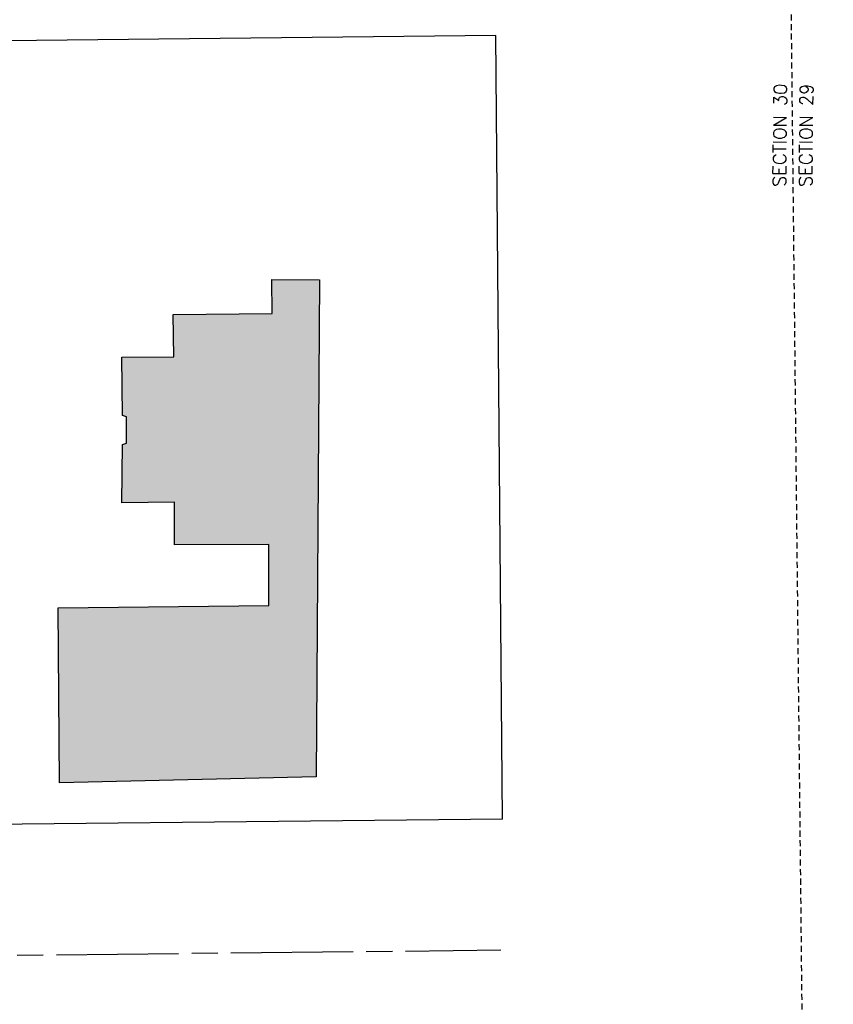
# Model space of a CAD drawing. Extents: x 2300122 to 2305194, y 360020 to 364238.
# Tile 54 of 93: x 2301882 to 2302068, y 361800 to 362025. Entities that reach past the tile are written whole.
import ezdxf
from ezdxf.enums import TextEntityAlignment as Align

# ---------------------------------------------------------------- set-up
doc = ezdxf.new("R2010")
doc.units = 0
doc.header["$LTSCALE"] = 20
doc.header["$MEASUREMENT"] = 0
for name, pattern in [('CL', [2, 0.3, -0.15, 1.4, -0.15]), ('OhDOT_USTN2', [0.11, 0.069, -0.041]), ('rowex', [0])]:
    doc.linetypes.add(name, pattern=pattern)
for name, color, linetype in [('BD_X_Building', 231, 'Continuous'), ('DV_X_Section_VMS_Line', 6, 'OhDOT_USTN2'), ('DV_X_Text', 7, 'Continuous'), ('RW_X_CL', 6, 'CL'), ('RW_X_Fee_RW', 6, 'rowex')]:
    doc.layers.add(name, color=color, linetype=linetype)
doc.styles.add('Simplex Normal (0.14)', font='Simplex.shx')

msp = doc.modelspace()

# ---------------------------------------------------------------- hatches: boundary and pattern name
at = {"layer": 'BD_X_Building'}
h = msp.add_hatch(color=253, dxfattribs=at)
h.dxf.hatch_style = 1
h.paths.add_polyline_path([(2301938.82, 361905.27), (2301917.19, 361905.17), (2301917.15, 361914.96), (2301905.11, 361914.78), (2301905.26, 361928.14), (2301906.14, 361928.48), (2301906.19, 361934.51), (2301905.26, 361934.76), (2301905.14, 361948.15), (2301917, 361948.26), (2301916.9, 361957.91), (2301939.57, 361958.17), (2301939.48, 361965.92), (2301950.4, 361965.84), (2301949.62, 361851.99), (2301890.8, 361850.64), (2301890.49, 361890.76), (2301938.82, 361891.26)])

# ---------------------------------------------------------------- linework, layer by layer
at = {"layer": 'BD_X_Building', "flags": 128}
msp.add_lwpolyline([(2301938.82, 361905.27), (2301917.19, 361905.17), (2301917.15, 361914.96), (2301905.11, 361914.78), (2301905.26, 361928.14), (2301906.14, 361928.48), (2301906.19, 361934.51), (2301905.26, 361934.76), (2301905.14, 361948.15), (2301917, 361948.26), (2301916.9, 361957.91), (2301939.57, 361958.17), (2301939.48, 361965.92), (2301950.4, 361965.84), (2301949.62, 361851.99), (2301890.8, 361850.64), (2301890.49, 361890.76), (2301938.82, 361891.26), (2301938.82, 361905.27)], close=True, dxfattribs=at)
at = {"layer": 'DV_X_Section_VMS_Line', "flags": 128}
msp.add_lwpolyline([(2302034.55, 364237.55), (2302068.15, 361131.25)], dxfattribs=at)
at = {"layer": 'RW_X_CL'}
msp.add_lwpolyline([(2301801.12, 361810.34), (2301991.99, 361812.35)], dxfattribs=at)
at = {"layer": 'RW_X_Fee_RW', "flags": 128}
for points in [[(2301990.8, 362021.82), (2301829.35, 362020.07)], [(2301992.37, 361842.35), (2301990.8, 362021.82)], [(2301992.37, 361842.35), (2301830.86, 361840.66)]]:
    msp.add_lwpolyline(points, dxfattribs=at)

# ---------------------------------------------------------------- texts
at = {"layer": 'DV_X_Text', "style": 'Simplex Normal (0.14)'}
for s, p in [('SECTION 30', (2302055.91, 361998.99)), ('SECTION 29', (2302061.91, 361998.99))]:
    msp.add_text(s, height=3, rotation=89.4004, dxfattribs=at).set_placement(p, align=Align.MIDDLE_CENTER)

doc.saveas('drawing.dxf')
